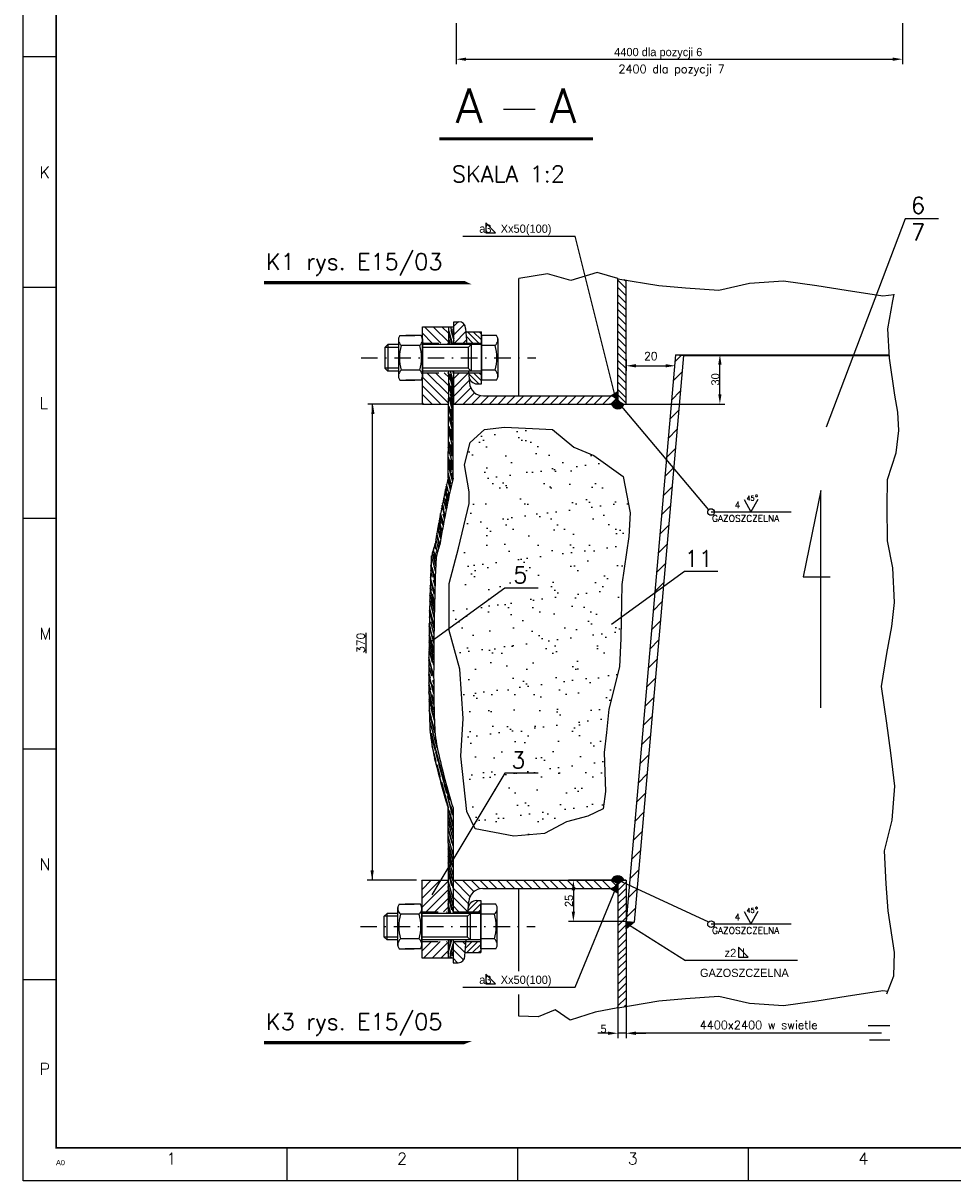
# Model space of a CAD drawing. Extents: x -672 to 590, y -425 to 416.
# Tile 1 of 31: x -672 to -390, y -425 to -74. Entities that reach past the tile are written whole.
import ezdxf
from ezdxf.enums import TextEntityAlignment as Align

# ---------------------------------------------------------------- set-up
doc = ezdxf.new("R2010")
doc.units = 0
doc.header["$LTSCALE"] = 10
doc.header["$MEASUREMENT"] = 0
doc.linetypes.add('DASHDOT', pattern=[1, 0.5, -0.25, 0, -0.25])
doc.layers.get('0').update_dxf_attribs({"color": 4, "linetype": 'CONTINUOUS'})
doc.layers.get('DEFPOINTS').update_dxf_attribs({"linetype": 'CONTINUOUS'})
for name, color, linetype in [('ANDRZEJ', 7, 'CONTINUOUS'), ('KANAL', 1, 'CONTINUOUS'), ('KANAť', 1, 'CONTINUOUS'), ('KOSMETYKA', 7, 'CONTINUOUS'), ('OSIE', 3, 'DASHDOT'), ('WYMIARY', 7, 'CONTINUOUS')]:
    doc.layers.add(name, color=color, linetype=linetype)
doc.styles.add('ROMANS', font='romans', dxfattribs={"height": 5})
doc.dimstyles.get("Standard").update_dxf_attribs({"dimtxt": 0.18, "dimasz": 0.18, "dimexe": 0.18, "dimexo": 0.0625, "dimgap": 0.09, "dimtad": 0, "dimtih": 1, "dimtoh": 1, "dimdec": 4, "dimzin": 0, "dimdsep": 46, "dimtxsty": 'Standard', "dimcen": 0.09, "dimadec": 0, "dimazin": 0, "dimtfac": 1, "dimtdec": 4, "dimtofl": 0, "dimtmove": 0, "dimatfit": 3, "dimfxl": 0, "dimtolj": 1, "dimtzin": 0, "dimarcsym": 0})

# ---------------------------------------------------------------- blocks, each defined once
blk = doc.blocks.new('*D28')
at = {"layer": 'DEFPOINTS', "color": 0}
for p in [(-491.26, -372.95), (-488.76, -372.54), (-491.26, -380.69)]:
    blk.add_point(p, dxfattribs=at)
at = {"layer": 'KOSMETYKA', "color": 0, "lineweight": -2}
for p, q in [((-491.26, -373.02), (-491.26, -382.19)), ((-488.76, -372.6), (-488.76, -382.19)), ((-494.26, -380.69), (-497.26, -380.69)), ((-488.76, -380.69), (-491.26, -380.69)), ((-485.76, -380.69), (-482.76, -380.69))]:
    blk.add_line(p, q, dxfattribs=at)
at = {"layer": 'KOSMETYKA', "color": 0}
for points in [[(-494.26, -380.19), (-494.26, -381.19), (-491.26, -380.69)], [(-485.76, -380.19), (-485.76, -381.19), (-488.76, -380.69)]]:
    blk.add_solid(points, dxfattribs=at)
at = {"layer": 'KOSMETYKA', "color": 0, "insert": (-495.56, -379.35), "char_height": 2.5, "attachment_point": 5}
blk.add_mtext('\\A1;5', dxfattribs=at)
blk = doc.blocks.new('*X3')
at = {"color": 0}
for p, q in [((343.455, 1376.184), (343.862, 1376.592)), ((343.481, 1376.564), (343.509, 1376.592)), ((343.536, 1375.912), (344.216, 1376.592)), ((343.89, 1375.912), (344.38, 1376.402)), ((344.243, 1375.912), (344.38, 1376.049))]:
    blk.add_line(p, q, dxfattribs=at)
blk = doc.blocks.new('*X1')
at = {"color": 0}
for p, q in [((343.435, 1375.896), (342.739, 1376.592)), ((343.469, 1376.391), (343.269, 1376.592)), ((343.327, 1375.472), (342.7, 1376.1)), ((342.969, 1375.3), (342.7, 1375.569))]:
    blk.add_line(p, q, dxfattribs=at)
blk = doc.blocks.new('*X2')
at = {"color": 0}
for p, q in [((343.614, 1378.465), (344.22, 1379.071)), ((343.894, 1378.392), (344.38, 1378.877)), ((344.248, 1378.392), (344.38, 1378.524))]:
    blk.add_line(p, q, dxfattribs=at)
blk = doc.blocks.new('*X0')
at = {"color": 0}
for p, q in [((340.8, 1379.186), (341.914, 1380.3)), ((340.8, 1379.717), (341.383, 1380.3)), ((340.8, 1380.247), (340.853, 1380.3)), ((340.8, 1378.656), (342.4, 1380.256)), ((341.066, 1378.392), (342.4, 1379.726)), ((341.596, 1378.392), (342.4, 1379.195)), ((342.127, 1378.392), (342.4, 1378.665))]:
    blk.add_line(p, q, dxfattribs=at)
blk = doc.blocks.new('*X18')
at = {"color": 0}
for p, q in [((872.43, 1540.18), (870.93, 1545.78)), ((871.1, 1543.86), (870.93, 1544.51)), ((871.96, 1538.32), (870.93, 1542.15)), ((872.09, 1538.85), (871.06, 1542.71)), ((872.26, 1535.66), (870.93, 1540.64)), ((872.26, 1535.64), (870.93, 1540.6)), ((872.43, 1538.91), (871.62, 1541.93)), ((871.62, 1532.83), (870.81, 1535.87)), ((871.83, 1534.64), (870.93, 1538.02)), ((870.93, 1537.01), (870.93, 1537.01)), ((871.79, 1533.57), (870.93, 1536.78)), ((871.79, 1533.79), (871.02, 1536.69)), ((872.43, 1536.55), (872.04, 1538)), ((870.02, 1531.05), (869.87, 1531.62)), ((870.86, 1529.29), (870.03, 1532.39)), ((871.01, 1529.96), (870.18, 1533.05)), ((870.77, 1532.48), (870.37, 1533.94)), ((870.89, 1533.04), (870.5, 1534.51)), ((871.31, 1531.4), (870.54, 1534.29)), ((871.2, 1530.87), (870.96, 1531.75)), ((871.32, 1531.45), (871.15, 1532.08)), ((869.98, 1524.88), (869.12, 1528.06)), ((870.01, 1525.04), (869.16, 1528.21)), ((869.76, 1526.84), (869.26, 1528.72)), ((870.4, 1527.04), (869.68, 1529.71)), ((870.42, 1527.1), (869.89, 1529.05)), ((870.59, 1527.98), (869.93, 1530.44)), ((870.7, 1528.51), (870.28, 1530.08)), ((869.44, 1522.03), (868.57, 1525.26)), ((869.5, 1522.63), (868.67, 1525.75)), ((869.55, 1522.62), (868.68, 1525.84)), ((869.06, 1526.86), (868.96, 1527.24)), ((869.82, 1524.05), (869.43, 1525.5)), ((870.11, 1525.55), (870.02, 1525.87)), ((868.54, 1518.44), (867.81, 1521.18)), ((868.72, 1517.99), (867.89, 1521.06)), ((868.41, 1520.72), (868, 1522.24)), ((868.97, 1519.44), (868.09, 1522.72)), ((869.13, 1520.32), (868.25, 1523.59)), ((868.8, 1522.65), (868.38, 1524.25)), ((869.25, 1520.99), (869.17, 1521.29)), ((868.05, 1515.11), (867.26, 1518.05)), ((867.65, 1518.09), (867.42, 1518.97)), ((868.25, 1516.19), (867.47, 1519.09)), ((868.43, 1516.28), (867.53, 1519.63)), ((868.88, 1518.95), (868.49, 1520.4)), ((867.26, 1511.82), (866.46, 1514.82)), ((866.73, 1514.84), (866.61, 1515.31)), ((867.22, 1514.88), (866.88, 1516.15)), ((867.68, 1513.89), (866.99, 1516.47)), ((867.34, 1512.57), (866.99, 1513.88)), ((867.71, 1514), (867.02, 1516.6)), ((867.58, 1513.52), (867.41, 1514.16)), ((868.27, 1515.79), (868.17, 1516.16)), ((865.77, 1510.65), (865.76, 1510.69)), ((866.47, 1510.63), (865.91, 1512.75)), ((867.13, 1508.45), (865.94, 1512.89)), ((866.19, 1513.57), (866.15, 1513.73)), ((867.19, 1509.87), (866.39, 1512.85)), ((867.21, 1510.48), (866.4, 1513.51)), ((866.21, 1506.42), (865.68, 1508.42)), ((865.91, 1509.14), (865.73, 1509.81)), ((866.91, 1505.74), (865.74, 1510.12)), ((867.04, 1505.92), (866.14, 1509.3)), ((867.01, 1505.02), (866.17, 1508.17)), ((867.12, 1508.21), (866.73, 1509.67)), ((865.96, 1502.21), (865.52, 1503.82)), ((865.89, 1504.43), (865.58, 1505.58)), ((865.93, 1505.21), (865.61, 1506.41)), ((866.9, 1501.28), (865.88, 1505.09)), ((866.75, 1501.21), (865.97, 1504.11)), ((866.97, 1503.61), (866.47, 1505.46)), ((867.02, 1505.33), (867, 1505.42)), ((865.73, 1499.9), (865.44, 1500.97)), ((866.82, 1498.04), (865.5, 1502.96)), ((866.78, 1496.54), (865.62, 1500.88)), ((866.84, 1498.92), (866.21, 1501.25)), ((866.91, 1501.56), (866.45, 1503.28)), ((866.69, 1491.72), (865.36, 1496.67)), ((865.7, 1498), (865.39, 1499.14)), ((866.74, 1494.47), (865.4, 1499.46)), ((866.77, 1496.01), (865.92, 1499.18)), ((866.73, 1494.14), (865.96, 1497.04)), ((865.44, 1493.79), (865.28, 1494.37)), ((866.45, 1492.07), (865.32, 1496.27)), ((865.72, 1494.39), (865.32, 1495.91)), ((866.65, 1489.27), (865.7, 1492.83)), ((866.67, 1490.84), (865.98, 1493.42)), ((865.42, 1490.76), (865.23, 1491.47)), ((865.74, 1490.46), (865.24, 1492.31)), ((866.62, 1486.79), (865.24, 1491.94)), ((866.28, 1487.55), (865.51, 1490.45)), ((866.68, 1491.21), (866.53, 1491.76)), ((866.58, 1481.76), (865.17, 1487.02)), ((865.26, 1486.24), (865.17, 1486.58)), ((866.59, 1483.43), (865.19, 1488.65)), ((866.47, 1484.75), (865.44, 1488.61)), ((866.62, 1487.16), (866.26, 1488.52)), ((866.61, 1486.31), (866.48, 1486.82)), ((866.56, 1479.66), (865.15, 1484.94)), ((866.21, 1480.54), (865.18, 1484.4)), ((866.58, 1481.31), (865.45, 1485.51)), ((865.95, 1476.33), (865.11, 1479.48)), ((866.55, 1476.68), (865.13, 1482)), ((865.98, 1478.41), (865.13, 1481.58)), ((865.53, 1479.63), (865.13, 1481.16)), ((865.55, 1475.7), (865.1, 1477.38)), ((866.39, 1472.1), (865.1, 1476.92)), ((865.81, 1473.88), (865.1, 1476.53)), ((866.56, 1475.83), (865.79, 1478.67)), ((866.55, 1476.25), (866.06, 1478.09)), ((865.7, 1472.12), (865.11, 1474.3)), ((866.65, 1467.73), (865.12, 1473.47)), ((866.6, 1470.96), (866.01, 1473.16)), ((866.58, 1471.86), (866.07, 1473.77)), ((866.56, 1474.06), (866.32, 1474.98)), ((866.14, 1467.89), (865.13, 1471.62)), ((866.53, 1466.05), (865.14, 1471.26)), ((866.77, 1463.44), (865.17, 1469.41)), ((865.44, 1467.91), (865.18, 1468.87)), ((866.63, 1468.61), (866.06, 1470.77)), ((865.88, 1463.68), (865.24, 1466.05)), ((865.51, 1464.74), (865.25, 1465.71)), ((865.35, 1464.88), (865.26, 1465.19)), ((866.79, 1462.87), (865.8, 1466.56)), ((866.7, 1465.78), (866.39, 1466.92)), ((866.71, 1465.39), (866.62, 1465.73)), ((867.61, 1454.62), (865.54, 1462.35)), ((866.37, 1461.52), (865.59, 1464.42)), ((866.9, 1459.09), (865.61, 1463.92)), ((866.95, 1459.68), (866.13, 1462.71)), ((865.62, 1459.47), (865.47, 1460.03)), ((867.09, 1453.69), (865.54, 1459.49)), ((869.76, 1444.53), (865.88, 1459.02)), ((866.91, 1454.64), (865.88, 1458.5)), ((866.99, 1459.23), (866.56, 1460.8)), ((867.35, 1450.41), (866.08, 1455.15)), ((868.23, 1446.4), (866.85, 1451.56)), ((867.95, 1450.48), (867.18, 1453.37)), ((869.34, 1445.56), (867.27, 1453.29)), ((868.65, 1445.58), (867.61, 1449.44)), ((869.7, 1443.96), (868.15, 1449.75)), ((869.78, 1440.6), (868.49, 1445.43)), ((871.08, 1436.5), (869.01, 1444.23)), ((870.64, 1440.73), (869.6, 1444.59)), ((870.56, 1440.74), (869.79, 1443.64)), ((871.32, 1438.74), (870.02, 1443.57)), ((870.81, 1436.77), (870.3, 1438.67)), ((872.31, 1434.22), (870.76, 1440.02)), ((872.43, 1434.05), (871, 1439.38)), ((872.43, 1434.59), (871.83, 1436.81)), ((872.43, 1430.73), (870.93, 1436.32)), ((872.43, 1428.87), (870.93, 1434.47)), ((871.28, 1432.91), (870.93, 1434.24)), ((872.37, 1431.67), (871.34, 1435.53)), ((872.43, 1433.78), (872.4, 1433.9)), ((872.43, 1426.86), (870.93, 1432.46)), ((872.15, 1429.69), (871.37, 1432.59)), ((872.43, 1428.64), (872.34, 1428.97))]:
    blk.add_line(p, q, dxfattribs=at)
blk = doc.blocks.new('A0')
at = {"color": 0, "linetype": 'ByBlock'}
for p, q in [((10, -500), (0, -500)), ((10, -570), (0, -570)), ((10, -640), (0, -640)), ((10, -710), (0, -710)), ((10, -780), (0, -780)), ((80, -831), (80, -841)), ((150, -831), (150, -841)), ((220, -831), (220, -841))]:
    blk.add_line(p, q, dxfattribs=at)
blk.add_lwpolyline([(1189, 0), (1189, -841), (0, -841), (0, 0), (1189, 0)], close=True, dxfattribs=at)
at = {"color": 0, "linetype": 'ByBlock', "const_width": 0.5}
blk.add_lwpolyline([(1179, -10), (1179, -831), (10, -831), (10, -10)], close=True, dxfattribs=at)
at = {"color": 0, "linetype": 'ByBlock', "style": 'ROMANS'}
for s, p in [('K', (5, -536.75)), ('L', (5, -606.75)), ('M', (5, -676.75)), ('N', (5, -746.75)), ('P', (5, -808.8))]:
    blk.add_text(s, height=3.5, dxfattribs=at).set_placement(p)
for s, p in [('2', (115, -836)), ('3', (185, -836)), ('1', (45, -836)), ('4', (255, -836))]:
    blk.add_text(s, height=3.5, dxfattribs=at).set_placement(p, align=Align.CENTER)
at = {"color": 0, "linetype": 'ByBlock'}
blk.add_text('A0', height=1.6, dxfattribs=at).set_placement((9.97, -836.26))
blk = doc.blocks.new('*X63')
at = {"color": 0}
for p, q in [((241.52, 921.58), (242.63, 922.69)), ((241.54, 921.42), (242.89, 922.78)), ((241.65, 921.36), (243.11, 922.82)), ((241.71, 921.95), (242.26, 922.5)), ((241.77, 921.3), (243.3, 922.83)), ((241.88, 921.23), (243.48, 922.83)), ((242, 921.17), (243.64, 922.81)), ((242.11, 921.11), (243.79, 922.79)), ((242.23, 921.05), (243.93, 922.75)), ((242.34, 920.99), (244.06, 922.71)), ((242.46, 920.92), (244.18, 922.65)), ((242.57, 920.86), (244.3, 922.59)), ((242.68, 920.8), (244.41, 922.53)), ((242.8, 920.74), (244.52, 922.46)), ((242.91, 920.68), (244.62, 922.38)), ((243.03, 920.61), (244.71, 922.3)), ((243.14, 920.55), (244.8, 922.21)), ((243.26, 920.49), (244.88, 922.12)), ((243.4, 920.46), (244.96, 922.02)), ((243.79, 920.66), (245.03, 921.91)), ((244.17, 920.87), (245.1, 921.8)), ((244.56, 921.08), (245.16, 921.68)), ((244.94, 921.29), (245.21, 921.56))]:
    blk.add_line(p, q, dxfattribs=at)
blk = doc.blocks.new('*D64')
at = {"layer": 'ANDRZEJ', "color": 0, "lineweight": -2}
for p, q in [((-488.82, -334.28), (-506.23, -334.28)), ((-504.73, -337.28), (-504.73, -343.78)), ((-488.82, -346.78), (-506.23, -346.78))]:
    blk.add_line(p, q, dxfattribs=at)
at = {"layer": 'ANDRZEJ', "color": 0}
for points in [[(-505.23, -337.28), (-504.23, -337.28), (-504.73, -334.28)], [(-505.23, -343.78), (-504.23, -343.78), (-504.73, -346.78)]]:
    blk.add_solid(points, dxfattribs=at)
at = {"layer": 'DEFPOINTS', "color": 0}
for p in [(-488.76, -334.28), (-504.73, -346.78), (-488.76, -346.78)]:
    blk.add_point(p, dxfattribs=at)
at = {"layer": 'ANDRZEJ', "color": 0, "insert": (-506.07, -340.53), "char_height": 2.5, "attachment_point": 5, "rotation": 90}
blk.add_mtext('\\A1;25', dxfattribs=at)
blk = doc.blocks.new('*D65')
at = {"color": 0, "lineweight": -2}
for p, q in [((-473.7, -174.81), (-458.77, -174.81)), ((-460.27, -186.81), (-460.27, -177.81)), ((-488.7, -189.81), (-458.77, -189.81))]:
    blk.add_line(p, q, dxfattribs=at)
at = {"color": 0}
for points in [[(-460.77, -177.81), (-459.77, -177.81), (-460.27, -174.81)], [(-460.77, -186.81), (-459.77, -186.81), (-460.27, -189.81)]]:
    blk.add_solid(points, dxfattribs=at)
at = {"layer": 'DEFPOINTS', "color": 0}
for p in [(-473.76, -174.81), (-460.27, -174.81), (-488.76, -189.81)]:
    blk.add_point(p, dxfattribs=at)
at = {"color": 0, "insert": (-461.61, -182.31), "char_height": 2.5, "attachment_point": 5, "rotation": 90}
blk.add_mtext('\\A1;30', dxfattribs=at)

msp = doc.modelspace()

# ---------------------------------------------------------------- hatches: boundary and pattern name
h = msp.add_hatch()
h.set_pattern_fill('ANSI31', color=0, scale=30, style=0)
h.paths.add_polyline_path([(-471.267099, -175.031855), (-486.267099, -346.99559), (-488.757585, -346.7777), (-473.757585, -174.813966)])
at = {"layer": 'KANAL'}
h = msp.add_hatch(dxfattribs=at)
h.set_pattern_fill('ANSI31', color=256, style=0)
h.paths.add_polyline_path([(-486.267099, -346.99559), (-488.757585, -349.030386), (-488.757585, -346.7777)])
edge = h.paths.add_edge_path()
edge.add_line((-488.757585, -346.7777), (-486.267099, -346.99559))
at = {"layer": 'KOSMETYKA'}
h = msp.add_hatch(dxfattribs=at)
h.set_pattern_fill('ANSI31', color=1, angle=90, style=0)
h.set_pattern_definition([(135, (-380.21005, -809.86914), (-0.088388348, -0.088388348), [])])
edge = h.paths.add_edge_path()
edge.add_line((-493.457585, -187.367634), (-491.257585, -185.990853))
edge.add_line((-491.257585, -185.990853), (-491.257585, -189.813966))
edge.add_line((-491.257585, -189.813966), (-491.257585, -189.751466))
edge.add_arc((-493.620908, -189.72545), 2.363466, 359.36930802, 446.03752114)
h = msp.add_hatch(dxfattribs=at)
h.set_pattern_fill('ANSI31', color=1, angle=90, style=0)
h.set_pattern_definition([(225, (-380.21005, 285.77747), (-0.088388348, 0.088388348), [])])
edge = h.paths.add_edge_path()
edge.add_line((-493.457585, -336.724032), (-491.257585, -338.100813))
edge.add_line((-491.257585, -338.100813), (-491.257585, -334.2777))
edge.add_line((-491.257585, -334.2777), (-491.257585, -334.3402))
edge.add_arc((-493.620908, -334.366216), 2.363466, -86.03752114, 0.63069198, ccw=False)
at = {"layer": 'WYMIARY'}
h = msp.add_hatch(dxfattribs=at)
h.set_pattern_fill('AR-SAND', color=256, scale=5, style=0)
h.paths.add_polyline_path([(-537.784409, -208.227309), (-536.002045, -201.455991), (-531.724374, -197.535751), (-525.664342, -196.822982), (-517.109003, -197.179368), (-511.048968, -197.535751), (-504.632462, -202.881531), (-498.572431, -205.376227), (-489.660617, -211.79116), (-487.52178, -222.839101), (-487.878254, -229.966803), (-490.017088, -244.578598), (-490.373562, -260.972315), (-490.730033, -269.52556), (-493.938286, -282.355426), (-494.651233, -289.48313), (-495.364178, -295.54168), (-495.007704, -307.30239), (-495.720649, -312.648168), (-500.354791, -314.786478), (-506.771297, -316.568405), (-513.544276, -320.132256), (-522.81256, -320.845027), (-534.576156, -318.706715), (-537.071464, -313.360937), (-538.853827, -296.610835), (-538.140879, -285.206507), (-539.210298, -270.238329), (-542.418551, -258.477619), (-542.418551, -244.222212), (-539.566772, -233.530657), (-536.358519, -219.98802), (-536.358519, -216.424166)])

# ---------------------------------------------------------------- linework, layer by layer
at = {"color": 0}
for p, q in [((-492.237125, -186.603858), (-504.16287, -138.83348)), ((-491.257585, -152.224538), (-488.757585, -154.724538)), ((-491.257585, -154.434247), (-488.757585, -156.934247)), ((-489.266973, -152.005442), (-488.757585, -152.51483)), ((-491.257585, -156.643956), (-488.757585, -159.143956)), ((-491.257585, -158.853665), (-488.757585, -161.353665)), ((-491.257585, -161.063373), (-488.757585, -163.563373)), ((-541.047888, -164.813966), (-539.447845, -164.813966)), ((-541.047888, -171.771513), (-541.047888, -164.813966)), ((-491.257585, -163.273082), (-488.757585, -165.773082)), ((-537.43672, -166.90737), (-537.097361, -171.771513)), ((-491.257585, -165.482791), (-488.757585, -167.982791)), ((-491.257585, -167.692499), (-488.757585, -170.192499)), ((-541.047888, -171.271513), (-537.132245, -171.271513)), ((-491.257585, -169.902208), (-488.757585, -172.402208)), ((-491.257585, -172.111917), (-488.757585, -174.611917)), ((-491.257585, -174.321625), (-488.757585, -176.821625)), ((-491.257585, -176.531334), (-488.757585, -179.031334)), ((-491.257585, -178.741043), (-488.757585, -181.241043)), ((-541.047888, -186.011415), (-542.547888, -180.413339)), ((-542.375396, -182.33211), (-542.547888, -181.688361)), ((-542.241567, -180.049701), (-542.316107, -179.771513)), ((-541.047888, -184.504571), (-542.047452, -180.774145)), ((-541.047888, -183.422734), (-542.02623, -179.771513)), ((-541.124769, -183.135809), (-542.02623, -179.771513)), ((-541.047888, -180.834053), (-541.332595, -179.771513)), ((-541.047888, -189.813966), (-541.047888, -179.771513)), ((-541.047888, -180.271513), (-536.504338, -180.271513)), ((-536.59649, -180.271513), (-541.047888, -184.72291)), ((-539.248141, -180.271513), (-541.047888, -182.07126)), ((-536.539222, -179.771513), (-536.288879, -183.359759)), ((-491.257585, -180.950751), (-488.757585, -183.450751)), ((-541.5204, -187.879855), (-542.547888, -184.04522)), ((-541.383834, -187.34633), (-542.41911, -183.482627)), ((-541.047888, -187.286437), (-541.857758, -184.263961)), ((-536.337414, -182.664087), (-541.047888, -187.374561)), ((-535.894861, -184.873185), (-540.835643, -189.813966)), ((-491.257585, -183.16046), (-488.757585, -185.66046)), ((-491.257585, -185.370169), (-488.757585, -187.870169)), ((-541.196809, -192.499476), (-542.547888, -187.457182)), ((-541.19224, -191.009685), (-542.047452, -187.817989)), ((-541.188959, -189.940092), (-542.02623, -186.815356)), ((-541.124769, -190.179652), (-542.02623, -186.815356)), ((-541.047888, -189.643296), (-541.43499, -188.198611)), ((-534.731009, -186.360983), (-538.183992, -189.813966)), ((-532.938299, -187.219923), (-535.532342, -189.813966)), ((-530.380691, -187.313966), (-532.880691, -189.813966)), ((-532.049185, -187.313966), (-493.047888, -187.313966)), ((-527.729041, -187.313966), (-530.229041, -189.813966)), ((-525.07739, -187.313966), (-527.57739, -189.813966)), ((-522.42574, -187.313966), (-524.92574, -189.813966)), ((-519.77409, -187.313966), (-522.27409, -189.813966)), ((-517.122439, -187.313966), (-519.622439, -189.813966)), ((-514.470789, -187.313966), (-516.970789, -189.813966)), ((-511.819138, -187.313966), (-514.319138, -189.813966)), ((-509.167488, -187.313966), (-511.667488, -189.813966)), ((-506.515837, -187.313966), (-509.015837, -189.813966)), ((-503.864187, -187.313966), (-506.364187, -189.813966)), ((-501.212537, -187.313966), (-503.712537, -189.813966)), ((-498.560886, -187.313966), (-501.060886, -189.813966)), ((-495.909236, -187.313966), (-498.409236, -189.813966)), ((-493.257585, -187.313966), (-495.757585, -189.813966)), ((-491.639766, -188.1381), (-493.315632, -189.813966)), ((-491.555592, -188.263623), (-493.105935, -189.813966)), ((-491.257585, -187.023675), (-488.757585, -189.523675)), ((-491.257585, -188.513204), (-489.956823, -189.813966)), ((-541.5204, -194.923699), (-542.547888, -191.089063)), ((-541.383834, -194.390173), (-542.41911, -190.52647)), ((-541.200676, -193.760068), (-541.857758, -191.307805)), ((-541.047888, -189.813966), (-488.757585, -189.813966)), ((-541.215186, -198.49067), (-542.547888, -193.516959)), ((-541.383834, -200.44995), (-542.41911, -196.586246)), ((-541.210616, -197.00088), (-542.047452, -193.877765)), ((-541.5204, -200.983475), (-542.547888, -197.14884)), ((-541.229479, -203.150488), (-542.547888, -198.230117)), ((-541.219052, -199.751262), (-541.857758, -197.367581)), ((-541.5204, -205.696634), (-542.547888, -201.861999)), ((-541.383834, -205.163108), (-542.41911, -201.299405)), ((-541.233345, -204.41108), (-541.857758, -202.08074)), ((-541.257585, -323.845574), (-542.757585, -318.247498)), ((-541.257585, -326.517616), (-542.757585, -320.91954)), ((-541.257585, -328.372194), (-542.757585, -322.774118)), ((-541.540171, -323.022772), (-542.316628, -320.124994)), ((-541.257585, -330.38132), (-542.757585, -324.783244)), ((-541.572925, -329.784012), (-542.608201, -325.920309)), ((-541.540171, -327.549392), (-542.316628, -324.651614)), ((-541.257585, -332.707635), (-542.757585, -327.109559)), ((-541.257585, -334.562212), (-542.757585, -328.964136)), ((-541.257585, -336.571338), (-542.757585, -330.973262)), ((-541.572925, -335.974031), (-542.608201, -332.110327)), ((-541.540171, -333.73941), (-542.316628, -330.841633)), ((-541.257585, -339.933864), (-542.757585, -334.335788)), ((-541.257585, -341.788442), (-542.757585, -336.190366)), ((-542.402038, -337.749107), (-542.757585, -336.422188)), ((-536.547112, -341.427579), (-541.257585, -336.717106)), ((-536.104559, -339.218482), (-541.04534, -334.2777)), ((-534.940706, -337.730684), (-538.39369, -334.2777)), ((-533.147996, -336.871744), (-535.742039, -334.2777)), ((-530.590389, -336.7777), (-533.090389, -334.2777)), ((-527.938738, -336.7777), (-530.438738, -334.2777)), ((-525.287088, -336.7777), (-527.787088, -334.2777)), ((-522.635437, -336.7777), (-525.135437, -334.2777)), ((-519.983787, -336.7777), (-522.483787, -334.2777)), ((-517.332137, -336.7777), (-519.832137, -334.2777)), ((-514.680486, -336.7777), (-517.180486, -334.2777)), ((-512.028836, -336.7777), (-514.528836, -334.2777)), ((-509.377185, -336.7777), (-511.877185, -334.2777)), ((-506.725535, -336.7777), (-509.225535, -334.2777)), ((-504.073884, -336.7777), (-506.573884, -334.2777)), ((-501.422234, -336.7777), (-503.922234, -334.2777)), ((-498.770584, -336.7777), (-501.270584, -334.2777)), ((-496.118933, -336.7777), (-498.618933, -334.2777)), ((-493.467283, -336.7777), (-495.967283, -334.2777)), ((-491.639766, -335.953567), (-493.315632, -334.2777)), ((-491.257585, -335.578462), (-489.956823, -334.2777)), ((-491.257585, -337.346229), (-488.757585, -334.846229)), ((-491.257585, -339.257763), (-488.757585, -336.757763)), ((-541.257585, -343.797568), (-542.757585, -338.199491)), ((-541.572925, -343.20026), (-542.608201, -339.336557)), ((-541.540171, -340.96564), (-542.316628, -338.067862)), ((-536.806188, -343.820154), (-541.257585, -339.368756)), ((-491.257585, -341.467472), (-488.757585, -338.967472)), ((-541.966485, -344.320154), (-542.757585, -341.367728)), ((-542.566033, -342.275795), (-542.757585, -341.560913)), ((-542.575135, -342.744108), (-542.757585, -342.063195)), ((-542.66012, -344.320154), (-542.757585, -343.956409)), ((-542.018249, -344.320154), (-542.371919, -343.000239)), ((-542.152835, -344.320154), (-542.316316, -343.710034)), ((-541.257585, -342.020264), (-541.346057, -341.690084)), ((-539.457838, -343.820154), (-541.257585, -342.020406)), ((-491.257585, -343.677181), (-488.757585, -341.177181)), ((-491.257585, -345.886889), (-488.757585, -343.386889)), ((-491.257585, -348.096598), (-488.757585, -345.596598)), ((-491.257585, -350.306307), (-488.757585, -347.806307)), ((-491.257585, -352.516015), (-488.757585, -350.016015)), ((-491.257585, -354.725724), (-488.757585, -352.225724)), ((-491.257585, -356.935433), (-488.757585, -354.435433)), ((-491.257585, -358.869792), (-488.757585, -356.369792)), ((-491.257585, -361.079501), (-488.757585, -358.579501)), ((-491.257585, -363.28921), (-488.757585, -360.78921)), ((-491.257585, -365.774268), (-488.757585, -363.274268)), ((-491.257585, -367.983976), (-488.757585, -365.483976)), ((-491.257585, -370.193685), (-488.757585, -367.693685)), ((-491.257585, -372.403394), (-488.757585, -369.903394)), ((-489.266973, -372.62249), (-488.757585, -372.113102))]:
    msp.add_line(p, q, dxfattribs=at)
at = {"color": 7}
for p, q in [((-550.547888, -168.335604), (-547.611979, -171.271513)), ((-549.917876, -166.313966), (-544.960329, -171.271513)), ((-547.266225, -166.313966), (-542.547888, -171.032303)), ((-544.614575, -166.313966), (-542.547888, -168.380653)), ((-542.547888, -167.541165), (-541.56992, -171.190991)), ((-542.547888, -167.695713), (-541.455781, -171.771513)), ((-542.547888, -168.275268), (-541.611072, -171.771513)), ((-542.038141, -166.313966), (-541.047888, -170.009641)), ((-541.906262, -167.347065), (-541.047888, -170.55056)), ((-541.541209, -166.313966), (-541.465267, -166.597382)), ((-541.379857, -166.916138), (-541.047888, -168.155064)), ((-541.310855, -166.980471), (-541.047888, -167.961879)), ((-542.547888, -170.129846), (-542.108005, -171.771513)), ((-550.757585, -355.756062), (-547.821677, -352.820154)), ((-550.127573, -357.7777), (-545.170026, -352.820154)), ((-547.475923, -357.7777), (-542.757585, -353.059363)), ((-542.757585, -353.96182), (-542.317702, -352.320154)), ((-542.757585, -356.395954), (-541.665478, -352.320154)), ((-542.757585, -355.816398), (-541.820769, -352.320154)), ((-542.757585, -356.550502), (-541.779617, -352.900675)), ((-542.247839, -357.7777), (-541.257585, -354.082025)), ((-542.115959, -356.744602), (-541.257585, -353.541107)), ((-544.824272, -357.7777), (-542.757585, -355.711013)), ((-541.750906, -357.7777), (-541.674965, -357.494284)), ((-541.589555, -357.175529), (-541.257585, -355.936603)), ((-541.520553, -357.111196), (-541.257585, -356.129788))]:
    msp.add_line(p, q, dxfattribs=at)
at = {"color": 1}
for p, q in [((-550.547888, -170.987255), (-550.26363, -171.271513)), ((-550.757585, -353.104412), (-550.473327, -352.820154))]:
    msp.add_line(p, q, dxfattribs=at)
at = {"color": 4, "linetype": 'ByBlock'}
for p, q in [((-488.757585, -176.286605), (-488.757585, -179.681758)), ((-485.757585, -178.181758), (-476.757585, -178.181758)), ((-550.547888, -189.813966), (-567.082495, -189.813966)), ((-565.792193, -189.813966), (-565.792193, -334.2777)), ((-552.336368, -334.2777), (-567.292193, -334.2777)), ((-408.661485, -378.476588), (-415.261906, -378.476588)), ((-411.261485, -380.676588), (-485.757585, -380.676588)), ((-408.661485, -382.776588), (-414.861906, -382.776588))]:
    msp.add_line(p, q, dxfattribs=at)
at = {"color": 0, "linetype": 'ByBlock'}
msp.add_line((-488.757585, -349.944258), (-488.757585, -362.564559), dxfattribs=at)
at = {"color": 0}
for centre, radius, start, end in [((-539.447845, -166.813966), 2, 0, 90), ((-532.049185, -183.063966), 4.25, 183.9909131, 270), ((-493.620908, -189.72545), 2.363466, 359.36930802, 86.03752114), ((-493.257585, -189.313966), 2, 0, 90)]:
    msp.add_arc(centre, radius, start, end, dxfattribs=at)
at = {"color": 4, "linetype": 'ByBlock'}
for points in [[(-485.757585, -177.681758), (-485.757585, -178.681758), (-488.757585, -178.181758)], [(-476.757585, -177.681758), (-476.757585, -178.681758), (-473.757585, -178.181758)], [(-566.082495, -192.813966), (-565.082495, -192.813966), (-565.582495, -189.813966)], [(-566.292193, -331.2777), (-565.292193, -331.2777), (-565.792193, -334.2777)], [(-485.757585, -380.176588), (-485.757585, -381.176588), (-488.757585, -380.676588)]]:
    msp.add_solid(points, dxfattribs=at)
at = {"layer": 'ANDRZEJ'}
for p, q in [((-528.32678, -137.83348), (-531.32678, -134.83348)), ((-531.32678, -134.83348), (-531.32678, -137.83348)), ((-538.32678, -138.83348), (-504.16287, -138.83348)), ((-531.32678, -137.83348), (-528.32678, -137.83348)), ((-504.16287, -366.716887), (-491.932795, -336.937687)), ((-454.667586, -354.57984), (-454.667586, -357.57984)), ((-451.667586, -357.57984), (-454.667586, -354.57984)), ((-454.667586, -357.57984), (-451.667586, -357.57984)), ((-436.667586, -358.57984), (-470.667586, -358.57984)), ((-528.32678, -365.716887), (-531.32678, -362.716887)), ((-531.32678, -362.716887), (-531.32678, -365.716887)), ((-538.32678, -366.716887), (-504.16287, -366.716887)), ((-531.32678, -365.716887), (-528.32678, -365.716887))]:
    msp.add_line(p, q, dxfattribs=at)
at = {"layer": 'DEFPOINTS', "color": 4, "linetype": 'ByBlock'}
for p in [(-488.757585, -176.224105), (-565.792193, -334.2777)]:
    msp.add_point(p, dxfattribs=at)
at = {"layer": 'DEFPOINTS', "color": 0, "linetype": 'ByBlock'}
for p in [(-491.257585, -188.731352), (-491.257585, -188.731352), (-491.257585, -188.731352), (-491.257585, -188.731352), (-550.485388, -189.813966), (-491.257585, -189.813966), (-491.257585, -189.813966), (-552.273868, -334.2777), (-491.257585, -334.2777), (-491.257585, -334.2777), (-491.257585, -335.360314), (-491.257585, -335.360314), (-491.257585, -335.360314), (-491.257585, -335.360314), (-488.757585, -349.881758), (-408.261485, -349.866543), (-488.757585, -380.676588)]:
    msp.add_point(p, dxfattribs=at)
at = {"layer": 'KANAL'}
for p, q in [((-393.961906, -133.566705), (-404.061906, -133.566705)), ((-491.257585, -151.675104), (-491.257585, -151.929863)), ((-460.92161, -240.623533), (-471.02161, -240.623533)), ((-515.461906, -245.612925), (-525.561906, -245.612925)), ((-515.461906, -301.791734), (-525.561906, -301.791734)), ((-542.876425, -311.928538), (-542.757585, -334.2777)), ((-541.257585, -312.313966), (-541.257585, -334.2777)), ((-488.757585, -349.030386), (-488.757585, -346.7777)), ((-488.757585, -346.7777), (-486.267099, -346.99559)), ((-486.267099, -346.99559), (-488.757585, -349.030386)), ((-491.257585, -372.952828), (-491.257585, -372.698069))]:
    msp.add_line(p, q, dxfattribs=at)
at = {"layer": 'KANAL', "color": 11}
for p, q in [((-521.257585, -187.313966), (-521.257585, -151.675104)), ((-491.257585, -189.813966), (-491.257585, -151.675104)), ((-488.757585, -189.813966), (-488.757585, -152.089974)), ((-521.257585, -361.882153), (-521.257585, -336.7777)), ((-491.257585, -334.2777), (-491.257585, -372.952828)), ((-488.757585, -334.2777), (-488.757585, -372.537958)), ((-521.257585, -375.483111), (-521.257585, -368.938245))]:
    msp.add_line(p, q, dxfattribs=at)
at = {"layer": 'KANAL', "color": 1}
for p, q in [((-550.547888, -166.313966), (-541.047888, -166.313966)), ((-550.547888, -189.813966), (-550.547888, -166.313966)), ((-542.547888, -171.771513), (-542.547888, -166.313966)), ((-537.369181, -167.875426), (-532.64746, -167.875426)), ((-532.64746, -182.521513), (-532.64746, -167.875426)), ((-550.547888, -170.033366), (-550.547888, -181.50966)), ((-537.132245, -171.271513), (-532.64746, -171.271513)), ((-532.64746, -169.021513), (-532.64746, -182.521513)), ((-473.757585, -174.813966), (-488.757585, -346.7777)), ((-471.267099, -175.031855), (-486.267099, -346.99559)), ((-473.757585, -174.813966), (-408.82356, -174.813966)), ((-473.757585, -174.813966), (-471.267099, -175.031855)), ((-471.267099, -175.031855), (-408.810279, -175.031855)), ((-542.757585, -212.313966), (-542.547888, -179.771513)), ((-536.504338, -180.271513), (-532.64746, -180.271513)), ((-532.64746, -183.6676), (-532.64746, -182.521513)), ((-541.257585, -212.313966), (-541.176666, -185.932183)), ((-533.935743, -183.6676), (-532.64746, -183.6676)), ((-492.624209, -187.313966), (-491.257585, -187.313966)), ((-491.257585, -187.313966), (-492.624209, -187.313966)), ((-491.257585, -189.813966), (-491.257585, -189.313966)), ((-550.547888, -189.813966), (-542.547888, -189.813966)), ((-550.757585, -334.2777), (-550.757585, -357.7777)), ((-550.757585, -334.2777), (-542.757585, -334.2777)), ((-542.757585, -334.2777), (-542.757585, -344.320154)), ((-534.145441, -340.424067), (-532.857157, -340.424067)), ((-532.857157, -340.424067), (-532.857157, -341.570154)), ((-550.757585, -354.058301), (-550.757585, -342.582006)), ((-536.714036, -343.820154), (-532.857157, -343.820154)), ((-532.857157, -341.570154), (-532.857157, -356.21624)), ((-488.757585, -346.7777), (-486.267099, -346.99559)), ((-542.757585, -352.320154), (-542.757585, -357.7777)), ((-537.341943, -352.820154), (-532.857157, -352.820154)), ((-550.757585, -357.7777), (-541.257585, -357.7777)), ((-537.578879, -356.21624), (-532.857157, -356.21624))]:
    msp.add_line(p, q, dxfattribs=at)
at = {"layer": 'KANAL', "color": 6}
for p, q in [((-561.050495, -171.771513), (-561.934962, -172.595791)), ((-557.797888, -171.771513), (-561.050495, -171.771513)), ((-561.050495, -171.771513), (-561.050495, -179.771513)), ((-557.797888, -170.033366), (-557.797888, -181.50966)), ((-557.431451, -169.021513), (-552.797888, -169.021513)), ((-551.361974, -172.021513), (-556.983802, -172.021513)), ((-550.914325, -169.021513), (-555.547888, -169.021513)), ((-532.64746, -171.771513), (-550.547888, -171.771513)), ((-535.748803, -171.771513), (-536.63327, -172.595791)), ((-535.748803, -171.771513), (-535.748803, -179.771513)), ((-528.013896, -169.021513), (-532.64746, -169.021513)), ((-528.461546, -172.021513), (-532.64746, -172.021513)), ((-527.64746, -170.033366), (-527.64746, -181.50966)), ((-561.934962, -172.595791), (-561.934962, -178.949113)), ((-536.63327, -172.595791), (-550.547888, -172.595791)), ((-536.63327, -172.595791), (-536.63327, -178.949113)), ((-561.934962, -178.949113), (-561.050495, -179.771513)), ((-536.63327, -178.949113), (-550.547888, -178.949113)), ((-536.63327, -178.949113), (-535.748803, -179.771513)), ((-557.797888, -179.771513), (-561.050495, -179.771513)), ((-557.431451, -182.521513), (-552.797888, -182.521513)), ((-551.361974, -179.521513), (-556.983802, -179.521513)), ((-550.914325, -182.521513), (-555.547888, -182.521513)), ((-532.64746, -179.771513), (-550.547888, -179.771513)), ((-528.461546, -179.521513), (-532.64746, -179.521513)), ((-528.013896, -182.521513), (-532.64746, -182.521513)), ((-558.007585, -354.058301), (-558.007585, -342.582006)), ((-557.641149, -341.570154), (-553.007585, -341.570154)), ((-551.124022, -341.570154), (-555.757585, -341.570154)), ((-532.857157, -355.070154), (-532.857157, -341.570154)), ((-528.223594, -341.570154), (-532.857157, -341.570154)), ((-527.857157, -354.058301), (-527.857157, -342.582006)), ((-562.14466, -345.142554), (-561.260193, -344.320154)), ((-562.14466, -351.495876), (-562.14466, -345.142554)), ((-561.260193, -352.320154), (-561.260193, -344.320154)), ((-558.007585, -344.320154), (-561.260193, -344.320154)), ((-551.571671, -344.570154), (-557.193499, -344.570154)), ((-532.857157, -344.320154), (-550.757585, -344.320154)), ((-536.842967, -345.142554), (-550.757585, -345.142554)), ((-536.842967, -345.142554), (-535.958501, -344.320154)), ((-536.842967, -351.495876), (-536.842967, -345.142554)), ((-535.958501, -352.320154), (-535.958501, -344.320154)), ((-528.671243, -344.570154), (-532.857157, -344.570154)), ((-561.260193, -352.320154), (-562.14466, -351.495876)), ((-558.007585, -352.320154), (-561.260193, -352.320154)), ((-551.571671, -352.070154), (-557.193499, -352.070154)), ((-536.842967, -351.495876), (-550.757585, -351.495876)), ((-532.857157, -352.320154), (-550.757585, -352.320154)), ((-535.958501, -352.320154), (-536.842967, -351.495876)), ((-528.671243, -352.070154), (-532.857157, -352.070154)), ((-557.641149, -355.070154), (-553.007585, -355.070154)), ((-551.124022, -355.070154), (-555.757585, -355.070154)), ((-528.223594, -355.070154), (-532.857157, -355.070154))]:
    msp.add_line(p, q, dxfattribs=at)
at = {"layer": 'KANAL', "color": 7}
for p, q in [((-557.797888, -172.595791), (-561.934962, -172.595791)), ((-557.797888, -178.949113), (-561.934962, -178.949113)), ((-558.007585, -345.142554), (-562.14466, -345.142554)), ((-558.007585, -351.495876), (-562.14466, -351.495876))]:
    msp.add_line(p, q, dxfattribs=at)
at = {"layer": 'KANAL', "color": 1}
for points in [[(-542.757585, -212.313966, 0.015836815), (-546.688408, -232.214574, 0.0293187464), (-547.850955, -236.254747, 0.0092978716), (-548.560495, -267.560944, 0.0116770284), (-548.308722, -287.032384, 0.044995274), (-547.269632, -295.22149, 0.0209773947), (-542.757585, -312.313966)], [(-541.257585, -212.313966, 0.0160963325), (-545.26554, -232.472525, 0.0292955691), (-546.404062, -236.390779, 0.0092709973), (-547.10889, -267.568399, 0.0116789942), (-546.857773, -286.995057, 0.044995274), (-545.841948, -295.000808, 0.0213571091), (-541.257585, -312.313966, 0.0209381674)]]:
    msp.add_lwpolyline(points, format="xyb", dxfattribs=at)
for centre, radius, start, end in [((-539.681264, -167.063966), 2.25, 3.9909131, 6.38599437), ((-533.935743, -181.1676), 2.5, 183.9909131, 270), ((-493.257585, -189.313966), 2, 0, 90), ((-534.145441, -342.924067), 2.5, 90, 176.0090869), ((-539.890962, -357.0277), 2.25, 353.61400563, 356.0090869)]:
    msp.add_arc(centre, radius, start, end, dxfattribs=at)
at = {"layer": 'KANAL', "color": 6}
for centre, radius, start, end in [((-555.571267, -170.267446), 2.238891, 146.18622067, 231.01845397), ((-544.504721, -175.771513), 13.030347, 163.2743243, 196.7256757), ((-552.774509, -170.267446), 2.238891, 308.98154603, 33.81377933), ((-563.841055, -175.771513), 13.030347, 343.2743243, 16.7256757), ((-529.874081, -170.267446), 2.238891, 308.98154603, 33.81377933), ((-540.940626, -175.771513), 13.030347, 343.2743243, 16.7256757), ((-555.571267, -181.27558), 2.238891, 128.98154603, 213.81377933), ((-552.774509, -181.27558), 2.238891, 326.18622067, 51.01845397), ((-529.874081, -181.27558), 2.238891, 326.18622067, 51.01845397), ((-555.780964, -342.816086), 2.238891, 146.18622067, 231.01845397), ((-552.984206, -342.816086), 2.238891, 308.98154603, 33.81377933), ((-530.083778, -342.816086), 2.238891, 308.98154603, 33.81377933), ((-544.714419, -348.320154), 13.030347, 163.2743243, 196.7256757), ((-564.050752, -348.320154), 13.030347, 343.2743243, 16.7256757), ((-541.150324, -348.320154), 13.030347, 343.2743243, 16.7256757), ((-555.780964, -353.824221), 2.238891, 128.98154603, 213.81377933), ((-552.984206, -353.824221), 2.238891, 326.18622067, 51.01845397), ((-530.083778, -353.824221), 2.238891, 326.18622067, 51.01845397)]:
    msp.add_arc(centre, radius, start, end, dxfattribs=at)
at = {"layer": 'KANAť'}
for p, q in [((-491.257585, -189.751466), (-491.257585, -189.813966)), ((-491.257585, -189.751466), (-491.257585, -189.813966)), ((-491.257585, -334.3402), (-491.257585, -334.2777)), ((-491.257585, -334.3402), (-491.257585, -334.2777))]:
    msp.add_line(p, q, dxfattribs=at)
for p in [(-491.257585, -189.813966), (-491.257585, -189.813966), (-491.257585, -334.2777), (-491.257585, -334.2777)]:
    msp.add_point(p, dxfattribs=at)
at = {"layer": 'KOSMETYKA', "color": 4}
for p, q in [((-540.267877, -74.259577), (-540.267877, -86.669908)), ((-404.855936, -74.259577), (-404.855936, -86.669908)), ((-537.267877, -85.169908), (-407.855936, -85.169908)), ((-525.929211, -100.304311), (-516.340421, -100.304311)), ((-491.257585, -189.213966), (-463.710644, -221.887505))]:
    msp.add_line(p, q, dxfattribs=at)
at = {"layer": 'KOSMETYKA'}
for p, q in [((-404.061906, -133.566705), (-428.061906, -196.847828)), ((-493.457585, -187.367634), (-491.257585, -185.990853)), ((-491.257585, -185.990853), (-491.257585, -189.813966)), ((-429.661906, -215.981758), (-434.961906, -242.181758)), ((-429.661906, -281.981758), (-429.661906, -215.981758)), ((-452.901527, -218.748769), (-450.846183, -222.443269)), ((-448.790838, -218.748769), (-450.846183, -222.443269)), ((-471.02161, -240.623533), (-493.12161, -256.692367)), ((-434.961906, -242.181758), (-426.761906, -242.181758)), ((-525.561906, -245.612925), (-547.661906, -261.681758)), ((-525.561906, -301.791734), (-547.661906, -338.645493)), ((-541.257585, -334.2777), (-488.757585, -334.2777)), ((-541.257585, -334.2777), (-541.257585, -344.320154)), ((-532.258882, -336.7777), (-493.257585, -336.7777)), ((-493.457585, -336.724032), (-491.257585, -338.100813)), ((-491.257585, -338.100813), (-491.257585, -334.2777)), ((-491.059044, -334.2777), (-463.710644, -346.918892)), ((-541.257585, -343.820154), (-536.714036, -343.820154)), ((-536.748919, -344.320154), (-536.498577, -340.731908)), ((-452.901527, -343.780157), (-450.846183, -347.474656)), ((-448.790838, -343.780157), (-450.846183, -347.474656)), ((-488.007641, -347.736387), (-470.667586, -358.57984)), ((-541.257585, -352.320154), (-541.257585, -359.2777)), ((-541.257585, -352.820154), (-537.341943, -352.820154)), ((-537.646418, -357.184296), (-537.307059, -352.320154)), ((-541.257585, -359.2777), (-539.657542, -359.2777))]:
    msp.add_line(p, q, dxfattribs=at)
at = {"layer": 'KOSMETYKA', "color": 1}
for p, q in [((-493.142714, -189.813966), (-491.257585, -188.793852)), ((-491.257585, -188.793852), (-489.372457, -189.813966)), ((-493.142714, -334.2777), (-491.257585, -335.297814)), ((-491.257585, -335.297814), (-489.372457, -334.2777))]:
    msp.add_line(p, q, dxfattribs=at)
at = {"layer": 'KOSMETYKA', "color": 4, "const_width": 1}
msp.add_lwpolyline([(-545.453085, -109.322606), (-498.736657, -109.322606)], dxfattribs=at)
at = {"layer": 'KOSMETYKA'}
for points in [[(-598.603889, -152.951525, 1, 1, 0), (-536.70911, -152.951525, 0, 0, 0), (-511.995823, -164.710295, 0, 0, 0)], [(-598.603889, -383.545674, 1, 1, 0), (-536.70911, -383.545674, 0, 0, 0), (-497.874786, -367.92348, 0, 0, 0)]]:
    msp.add_lwpolyline(points, format="xyseb", dxfattribs=at)
for points in [[(-438.60054, -222.550371), (-462.961906, -222.550371)], [(-438.60054, -347.581758), (-462.961906, -347.581758)]]:
    msp.add_lwpolyline(points, dxfattribs=at)
at = {"layer": 'KOSMETYKA', "color": 4}
msp.add_circle((-462.961906, -222.550371), 1, dxfattribs=at)
at = {"layer": 'KOSMETYKA'}
msp.add_circle((-462.961906, -347.581758), 1, dxfattribs=at)
at = {"layer": 'KOSMETYKA', "color": 1}
for centre, start, end in [((-491.257585, -189.213966), 197.65526908, 342.34473092), ((-491.257585, -334.8777), 17.65526908, 162.34473092)]:
    msp.add_arc(centre, 1.97831, start, end, dxfattribs=at)
at = {"layer": 'KOSMETYKA'}
for centre, radius, start, end in [((-532.258882, -341.0277), 4.25, 90, 176.0090869), ((-493.620908, -334.366216), 2.363466, 273.96247886, 0.63069198), ((-493.257585, -334.7777), 2, 270, 0), ((-539.657542, -357.2777), 2, 270, 0)]:
    msp.add_arc(centre, radius, start, end, dxfattribs=at)
at = {"layer": 'KOSMETYKA', "color": 4}
for points in [[(-537.267877, -84.669908), (-537.267877, -85.669908), (-540.267877, -85.169908)], [(-407.855936, -84.669908), (-407.855936, -85.669908), (-404.855936, -85.169908)]]:
    msp.add_solid(points, dxfattribs=at)
at = {"layer": 'OSIE', "color": 1}
for p, q in [((-550.547888, -171.271513), (-542.547888, -171.271513)), ((-550.547888, -180.271513), (-542.547888, -180.271513)), ((-550.757585, -343.820154), (-542.757585, -343.820154)), ((-550.757585, -352.820154), (-542.757585, -352.820154))]:
    msp.add_line(p, q, dxfattribs=at)
at = {"layer": 'OSIE'}
for p, q in [((-569.14746, -175.771513), (-516.14746, -175.771513)), ((-569.357157, -348.320154), (-516.357157, -348.320154))]:
    msp.add_line(p, q, dxfattribs=at)
at = {"layer": 'WYMIARY'}
for p, q in [((-491.257585, -187.313966), (-491.257585, -184.813966)), ((-491.257585, -189.813966), (-493.757585, -189.813966)), ((-491.257585, -334.2777), (-493.757585, -334.2777)), ((-491.257585, -337.313966), (-491.257585, -339.813966))]:
    msp.add_line(p, q, dxfattribs=at)
at = {"layer": 'WYMIARY', "color": 1}
msp.add_line((-492.624209, -187.313966), (-491.257585, -187.313966), dxfattribs=at)
at = {"layer": 'WYMIARY'}
for points in [[(-491.257585, -151.675104), (-497.462416, -149.845952), (-505.530294, -152.316996), (-512.557156, -150.236119), (-521.257585, -151.675104)], [(-491.257585, -151.775104), (-478.79579, -153.843113), (-470.709047, -154.545071), (-460.631721, -155.247029), (-451.300863, -153.141155), (-440.974714, -152.439197), (-430.897388, -153.843113), (-421.939765, -155.247029), (-410.867148, -157.001924), (-407.378016, -156.515838)], [(-409.64193, -368.755998), (-407.441521, -363.319205), (-407.318646, -356.228818), (-409.204323, -343.504268), (-409.766055, -335.406576), (-410.293296, -325.3186), (-408.026061, -316.025632), (-407.145285, -305.713197), (-408.374379, -295.613057), (-409.622873, -286.632453), (-411.185647, -275.531091), (-409.607331, -265.479603), (-408.06135, -257.294007), (-407.232311, -249.966998), (-407.753085, -239.505843), (-409.36544, -231.265514), (-409.535287, -220.810441), (-409.395167, -212.724912), (-406.796407, -204.55756), (-405.978147, -197.852515), (-406.232067, -192.248759), (-407.196462, -187.130412), (-408.75708, -175.904656), (-409.303722, -166.936215), (-407.75343, -158.501834), (-407.378016, -156.415838)], [(-537.784409, -208.227309), (-536.002045, -201.455991), (-531.724374, -197.535751), (-525.664342, -196.822982), (-517.109003, -197.179368), (-511.048968, -197.535751), (-504.632462, -202.881531), (-498.572431, -205.376227), (-489.660617, -211.79116), (-487.52178, -222.839101), (-487.878254, -229.966803), (-490.017088, -244.578598), (-490.373562, -260.972315), (-490.730033, -269.52556), (-493.938286, -282.355426), (-494.651233, -289.48313), (-495.364178, -295.54168), (-495.007704, -307.30239), (-495.720649, -312.648168), (-500.354791, -314.786478), (-506.771297, -316.568405), (-513.544276, -320.132256), (-522.81256, -320.845027), (-534.576156, -318.706715), (-537.071464, -313.360937), (-538.853827, -296.610835), (-538.140879, -285.206507), (-539.210298, -270.238329), (-542.418551, -258.477619), (-542.418551, -244.222212), (-539.566772, -233.530657), (-536.358519, -219.98802), (-536.358519, -216.424166), (-537.784409, -208.227309)], [(-491.257585, -372.952828), (-478.79579, -370.884819), (-470.709047, -370.182861), (-460.631721, -369.480903), (-451.300863, -371.586777), (-440.974714, -372.288735), (-430.897388, -370.884819), (-421.939765, -369.480903), (-410.867148, -367.726008), (-409.312712, -367.942563)], [(-491.257585, -373.015328), (-498.13188, -374.291141), (-505.678784, -376.724276), (-510.304307, -373.5612), (-515.416727, -375.751022), (-521.257585, -375.483111), (-521.257585, -375.483111)]]:
    msp.add_lwpolyline(points, dxfattribs=at)

# ---------------------------------------------------------------- block references
at = {"layer": 'KOSMETYKA', "color": 1, "rotation": 180}
msp.add_blockref('*X63', (-247.896743, 731.640515), dxfattribs=at)
at = {"layer": 'KOSMETYKA'}
msp.add_blockref('*X18', (-1413.685897, -1748.695456), dxfattribs=at)
at = {"layer": 'KOSMETYKA', "color": 1, "xscale": -1}
msp.add_blockref('*X63', (-247.896743, -1255.732181), dxfattribs=at)
at = {"layer": 'WYMIARY'}
msp.add_blockref('A0', (-671.712248, 415.530529), dxfattribs=at)
at = {"layer": 'WYMIARY', "color": 7, "xscale": -5, "yscale": 5, "zscale": 5, "rotation": 180}
for name in ['*X1', '*X3', '*X0', '*X2']:
    msp.add_blockref(name, (-2254.547888, 6711.686034), dxfattribs=at)
at = {"layer": 'WYMIARY', "color": 7, "xscale": 5, "yscale": 5, "zscale": 5}
for name in ['*X0', '*X2', '*X1', '*X3']:
    msp.add_blockref(name, (-2254.757585, -7235.7777), dxfattribs=at)

# ---------------------------------------------------------------- texts
at = {"color": 4, "linetype": 'ByBlock', "style": 'ROMANS'}
for s, height, p in [('20', 2.4, (-481.236721, -175.241758)), ('4400x2400 w swietle', 2.5, (-448.509535, -378.176588))]:
    msp.add_text(s, height=height, dxfattribs=at).set_placement(p, align=Align.MIDDLE_CENTER)
msp.add_text('%%u370', height=2.4, rotation=90, dxfattribs=at).set_placement((-569.266058, -262.260408), align=Align.MIDDLE_CENTER)
at = {"layer": 'ANDRZEJ'}
for s, p in [('a3   Xx50(100)', (-522.32678, -137.83348)), ('z2  l', (-455.767586, -357.57984)), ('GAZOSZCZELNA', (-452.836271, -363.620365)), ('a3   Xx50(100)', (-522.32678, -365.716887))]:
    msp.add_text(s, height=2.5, dxfattribs=at).set_placement(p, align=Align.CENTER)
at = {"layer": 'KANAL', "color": 4}
msp.add_text('4400 dla pozycji 6', height=2.5, dxfattribs=at).set_placement((-492.353573, -84.246574))
at = {"layer": 'KANAL', "style": 'ROMANS'}
for s, p in [('6', (-402.261906, -132.035538)), ('7', (-402.261906, -140.130776)), ('K1 rys. E15/03', (-598.033951, -149.087312)), ('11', (-471.01327, -239.192367)), ('5', (-522.961906, -244.181758)), ('3', (-523.561906, -300.260567)), ('K3 rys. E15/05', (-598.033951, -379.681461))]:
    msp.add_text(s, height=5, dxfattribs=at).set_placement(p)
at = {"layer": 'KOSMETYKA', "color": 4, "style": 'ROMANS'}
for s, height, p in [('2400 dla pozycji 7', 2.5, (-491.061906, -89.369908)), ('A', 10.5, (-540.402472, -104.513265)), ('A', 10.5, (-511.919514, -104.513265)), ('SKALA 1:2', 5, (-541.586121, -122.518562))]:
    msp.add_text(s, height=height, dxfattribs=at).set_placement(p)
at = {"layer": 'KOSMETYKA', "style": 'ROMANS'}
for s, height, p in [('45', 1.4, (-452.136494, -219.079932)), ('o', 1, (-449.56374, -217.991704)), ('4', 2, (-455.797813, -221.402716)), ('GAZOSZCZELNA', 2, (-462.643582, -225.473781)), ('45', 1.4, (-452.136494, -344.111319)), ('o', 1, (-449.56374, -343.023091)), ('4', 2, (-455.797813, -346.434103)), ('GAZOSZCZELNA', 2, (-462.643582, -350.505168))]:
    msp.add_text(s, height=height, dxfattribs=at).set_placement(p)

# ---------------------------------------------------------------- dimensions: what is measured, and where the dimension line sits
at = {"color": 0}
dim = msp.add_linear_dim(base=(-460.265327, -174.813966), p1=(-488.757585, -189.813966), p2=(-473.757585, -174.813966), angle=90, text='30', dimstyle='Standard', override={"dimtxt": 2.5, "dimasz": 3, "dimexe": 1.5, "dimtad": 1, "dimtih": 0, "dimtoh": 0, "dimlfac": 2, "dimtofl": 1, "dimtmove": 2, "dimtvp": 1}, dxfattribs=at)
dim.commit()
dim.dimension.update_dxf_attribs({"geometry": '*D65', "text_midpoint": (-461.605327, -182.313966)})
at = {"layer": 'ANDRZEJ'}
dim = msp.add_linear_dim(base=(-504.726265, -346.7777), p1=(-488.757585, -334.2777), p2=(-488.757585, -346.7777), angle=90, text='25', dimstyle='Standard', override={"dimtxt": 2.5, "dimasz": 3, "dimexe": 1.5, "dimtad": 1, "dimtih": 0, "dimtoh": 0, "dimlfac": 2, "dimtofl": 1, "dimtmove": 2, "dimtvp": 1}, dxfattribs=at)
dim.commit()
dim.dimension.update_dxf_attribs({"geometry": '*D64', "text_midpoint": (-506.066265, -340.5277)})
at = {"layer": 'KOSMETYKA', "color": 4}
dim = msp.add_linear_dim(base=(-491.257585, -380.693788), p1=(-488.757585, -372.537958), p2=(-491.257585, -372.952828), text='5', dimstyle='Standard', override={"dimtxt": 2.5, "dimasz": 3, "dimexe": 1.5, "dimtad": 1, "dimtih": 0, "dimtoh": 0, "dimlfac": 2, "dimtofl": 1, "dimtmove": 2, "dimtvp": 1}, dxfattribs=at)
dim.commit()
dim.dimension.update_dxf_attribs({"geometry": '*D28', "text_midpoint": (-495.563076, -379.353788), "dimtype": 160})

doc.saveas('drawing.dxf')
